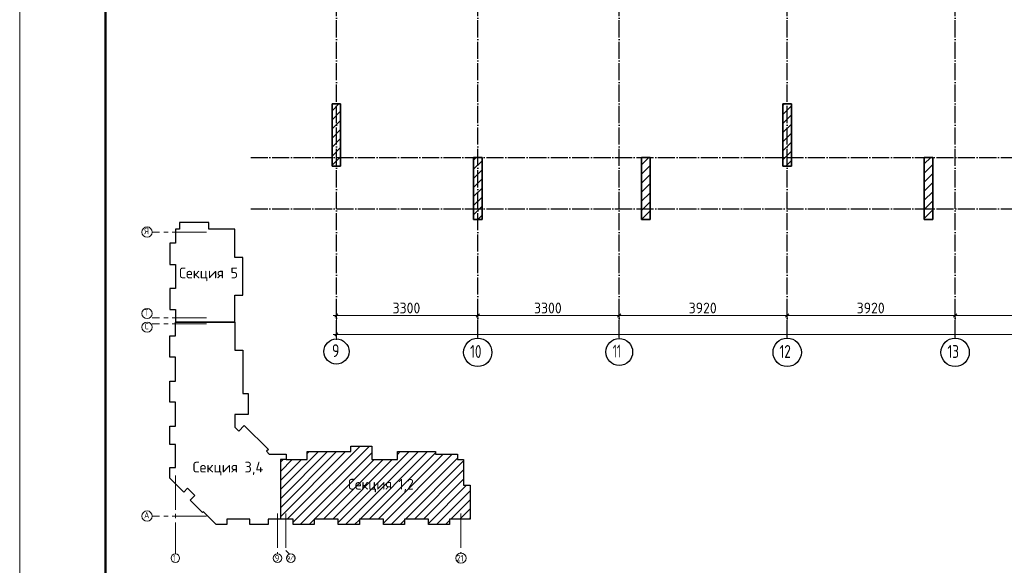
# Model space of a CAD drawing. Header units: millimetres. Extents: x -49773 to 2322955, y -3321 to 58485.
# Tile 146 of 256: x 623603 to 646580, y 14127 to 26863. Entities that reach past the tile are written whole.
import ezdxf

# ---------------------------------------------------------------- set-up
doc = ezdxf.new("R2010")
doc.units = ezdxf.units.MM
doc.linetypes.add('______11', pattern=[500, 400, -50, 0, -50])
doc.linetypes.add('______5', pattern=[1100, 800, -100, 100, -100])
for name, color, linetype, lineweight in [('Standard', 7, 'Continuous', 25), ('Размерная линия_ общее', 7, 'Continuous', 13), ('Фундамент_ общее', 7, 'Continuous', 35)]:
    doc.layers.add(name, color=color, linetype=linetype, lineweight=lineweight)
doc.layers.add('Осевая линия_ общее', color=7, linetype='______5', lineweight=13, true_color=0xa0a0a0)
doc.styles.add('ISOCPEUR', font='txt')

msp = doc.modelspace()

# ---------------------------------------------------------------- linework, layer by layer
at = {"color": 7, "linetype": 'Continuous', "lineweight": 35, "transparency": 33554687}
for p, q in [((630892.9, 24897.9), (630892.9, 23447.9)), ((631092.9, 24897.9), (630892.9, 24897.9)), ((631092.9, 23447.9), (631092.9, 24897.9)), ((641412.9, 24897.9), (641412.9, 23447.9)), ((641612.9, 24897.9), (641412.9, 24897.9)), ((641612.9, 23447.9), (641612.9, 24897.9)), ((630892.9, 23447.9), (631092.9, 23447.9)), ((634192.9, 23647.9), (634192.9, 22197.9)), ((634392.9, 23647.9), (634192.9, 23647.9)), ((634392.9, 22197.9), (634392.9, 23647.9)), ((638112.9, 23647.9), (638112.9, 22197.9)), ((638312.9, 23647.9), (638112.9, 23647.9)), ((638312.9, 22197.9), (638312.9, 23647.9)), ((641412.9, 23447.9), (641612.9, 23447.9)), ((644712.9, 23647.9), (644712.9, 22197.9)), ((644912.9, 23647.9), (644712.9, 23647.9)), ((644912.9, 22197.9), (644912.9, 23647.9)), ((634192.9, 22197.9), (634392.9, 22197.9)), ((638112.9, 22197.9), (638312.9, 22197.9)), ((644712.9, 22197.9), (644912.9, 22197.9))]:
    msp.add_line(p, q, dxfattribs=at)
at = {"color": 253, "linetype": '______11', "lineweight": 18, "true_color": 0xababab, "transparency": 33554687}
for p, q in [((630892.9, 24737.7), (631053.1, 24897.9)), ((641412.9, 24651.1), (641612.9, 24851.1)), ((630892.9, 24313.4), (631092.9, 24513.4)), ((641412.9, 24226.8), (641612.9, 24426.8)), ((630892.9, 23889.1), (631092.9, 24089.1)), ((641412.9, 23802.5), (641612.9, 24002.5)), ((630892.9, 23464.9), (631092.9, 23664.9)), ((634192.9, 23370.8), (634392.9, 23570.8)), ((638112.9, 23472.4), (638288.4, 23647.9)), ((641482.5, 23447.9), (641612.9, 23578.3)), ((644712.9, 23284.2), (644912.9, 23484.2)), ((638112.9, 23048.1), (638312.9, 23248.1)), ((634192.9, 22946.5), (634392.9, 23146.5)), ((644712.9, 22859.9), (644912.9, 23059.9)), ((638112.9, 22623.9), (638312.9, 22823.9)), ((634192.9, 22522.2), (634392.9, 22722.2)), ((644712.9, 22435.6), (644912.9, 22635.6)), ((634292.8, 22197.9), (634392.9, 22298)), ((638112.9, 22199.6), (638312.9, 22399.6)), ((644899.4, 22197.9), (644912.9, 22211.4))]:
    msp.add_line(p, q, dxfattribs=at)
at = {"color": 253, "linetype": '______5', "lineweight": 18, "true_color": 0xababab, "transparency": 33554687}
for p, q in [((641412.9, 24863.2), (641447.6, 24897.9)), ((630892.9, 24525.5), (631092.9, 24725.5)), ((641412.9, 24438.9), (641612.9, 24638.9)), ((630892.9, 24101.3), (631092.9, 24301.3)), ((641412.9, 24014.7), (641612.9, 24214.7)), ((630892.9, 23677), (631092.9, 23877)), ((641412.9, 23590.4), (641612.9, 23790.4)), ((631088.1, 23447.9), (631092.9, 23452.8)), ((634192.9, 23582.9), (634257.9, 23647.9)), ((638112.9, 23260.3), (638312.9, 23460.3)), ((644712.9, 23496.3), (644864.5, 23647.9)), ((634192.9, 23158.6), (634392.9, 23358.6)), ((644712.9, 23072), (644912.9, 23272)), ((638112.9, 22836), (638312.9, 23036)), ((634192.9, 22734.4), (634392.9, 22934.4)), ((644712.9, 22647.8), (644912.9, 22847.8)), ((638112.9, 22411.7), (638312.9, 22611.7)), ((634192.9, 22310.1), (634392.9, 22510.1)), ((644712.9, 22223.5), (644912.9, 22423.5))]:
    msp.add_line(p, q, dxfattribs=at)
at = {"layer": 'Standard', "color": 7, "linetype": '______5', "lineweight": 13, "transparency": 33554687}
for p, q in [((627964.1, 21906.2), (626694.1, 21906.2)), ((627964.1, 19905.2), (626694.1, 19905.2)), ((627964.1, 19765.2), (626694.1, 19765.2)), ((627235.1, 16225.3), (627235.1, 14395.3)), ((627964.1, 15276.2), (626694.1, 15276.2)), ((629621.1, 15335.3), (629621.1, 14395.3)), ((629811.1, 15335.3), (629811.1, 14473.3)), ((633901.1, 15335.3), (633901.1, 14395.3)), ((629895.6, 14388.8), (629811.1, 14473.3))]:
    msp.add_line(p, q, dxfattribs=at)
at = {"layer": 'Standard', "color": 7, "linetype": 'Continuous', "lineweight": 13, "transparency": 33554687}
for p, q in [((629695.1, 15902.3), (630572.9, 16780.2)), ((629695.1, 15478), (630997.2, 16780.2)), ((629695.1, 15690.2), (630785.1, 16780.2)), ((629695.1, 15265.9), (631209.3, 16780.2)), ((629847.5, 15206.2), (631550.5, 16909.2)), ((629985.1, 15131.7), (631762.6, 16909.2)), ((630314.1, 16733.4), (630360.8, 16780.2)), ((631037.1, 15123), (632694.2, 16780.2)), ((631207.4, 15081.2), (632906.4, 16780.2)), ((631329.1, 16899.9), (631338.3, 16909.2)), ((631544.5, 15206.2), (633118.5, 16780.2)), ((632418.1, 16716.1), (632482.1, 16780.2)), ((629695.1, 16326.6), (629964.7, 16596.2)), ((629695.1, 16538.7), (629752.5, 16596.2)), ((629695.1, 16114.4), (630176.8, 16596.2)), ((630146.7, 15081.2), (631819.1, 16753.5)), ((630483.8, 15206.2), (631873.8, 16596.2)), ((630696, 15206.2), (632086, 16596.2)), ((630908.1, 15206.2), (632298.1, 16596.2)), ((631756.6, 15206.2), (633304.1, 16753.6)), ((631968.8, 15206.2), (633484.8, 16722.2)), ((632089.1, 15114.3), (633696.9, 16722.2)), ((632268, 15081.2), (633816.1, 16629.2)), ((632605.2, 15206.2), (633963.1, 16564.1)), ((632817.3, 15206.2), (633963.1, 16351.9)), ((633029.4, 15206.2), (633963.1, 16139.8)), ((633141.1, 15105.7), (634033.6, 15998.2)), ((633328.7, 15081.2), (634116.1, 15868.5)), ((633665.8, 15206.2), (634116.1, 15656.4)), ((633877.9, 15206.2), (634116.1, 15444.3)), ((630358.8, 15081.2), (630477.1, 15199.4)), ((631419.5, 15081.2), (631529.1, 15190.7)), ((632480.2, 15081.2), (632581.1, 15182.1)), ((633540.8, 15081.2), (633633.1, 15173.4)), ((634090.1, 15206.2), (634116.1, 15232.1))]:
    msp.add_line(p, q, dxfattribs=at)
msp.add_lwpolyline([(623602.7, -1421.9), (683002.7, -1421.9), (683002.7, 40578.1), (623602.7, 40578.1), (623602.7, -1421.9)], close=True, dxfattribs=at)
at = {"layer": 'Standard', "color": 7, "linetype": 'Continuous', "lineweight": 50, "transparency": 33554687}
msp.add_lwpolyline([(625602.7, 40078.1), (682502.7, 40078.1), (682502.7, -921.9), (625602.7, -921.9), (625602.7, 40078.1)], close=True, dxfattribs=at)
at = {"layer": 'Standard', "color": 7, "linetype": 'Continuous', "lineweight": 13, "transparency": 33554687}
for centre, radius in [((626574.1, 21906.2), 120), ((626574.1, 20005.2), 120), ((626574.1, 19685.3), 120), ((626574.1, 15276.2), 120), ((627235.1, 14295.3), 100), ((629621.1, 14295.3), 100), ((629931.1, 14295.3), 100), ((633901.1, 14295.3), 120)]:
    msp.add_circle(centre, radius, dxfattribs=at)
at = {"layer": 'Осевая линия_ общее', "color": 253, "linetype": '______11', "lineweight": -3, "true_color": 0xa0a0a0, "transparency": 33554687}
for p, q in [((630992.9, 19447.9), (630992.9, 39647.9)), ((634292.9, 19447.9), (634292.9, 39647.9)), ((637592.9, 19447.9), (637592.9, 39647.9)), ((641512.9, 19447.9), (641512.9, 39647.9)), ((645432.9, 19447.9), (645432.9, 39647.9)), ((628992.9, 23647.9), (628992.9, 23647.9)), ((628992.9, 23647.9), (676072.9, 23647.9)), ((628992.9, 22447.9), (628992.9, 22447.9)), ((628992.9, 22447.9), (676072.9, 22447.9)), ((630992.9, 19447.9), (630992.9, 19447.9)), ((634292.9, 19447.9), (634292.9, 19447.9)), ((637592.9, 19447.9), (637592.9, 19447.9)), ((641512.9, 19447.9), (641512.9, 19447.9)), ((645432.9, 19447.9), (645432.9, 19447.9))]:
    msp.add_line(p, q, dxfattribs=at)
at = {"layer": 'Осевая линия_ общее', "color": 7, "linetype": 'Continuous', "lineweight": 25, "transparency": 33554687}
for centre, radius in [((630995.3, 19117.2), 292.4), ((634293.3, 19098.2), 330.4), ((637593.8, 19106.7), 313.4), ((641513.3, 19098.2), 330.4), ((645433.3, 19098.2), 330.4)]:
    msp.add_circle(centre, radius, dxfattribs=at)
at = {"layer": 'Размерная линия_ общее', "color": 7, "linetype": 'Continuous', "lineweight": 13, "transparency": 33554687}
for p, q in [((630955.4, 19920.8), (631030.4, 19995.8)), ((630992.9, 19958.3), (630992.9, 20083.3)), ((634255.4, 19920.8), (634330.4, 19995.8)), ((634292.9, 19958.3), (634292.9, 20083.3)), ((637555.4, 19920.8), (637630.4, 19995.8)), ((637592.9, 19958.3), (637592.9, 20083.3)), ((641475.4, 19920.8), (641550.4, 19995.8)), ((641512.9, 19958.3), (641512.9, 20083.3)), ((645395.4, 19920.8), (645470.4, 19995.8)), ((645432.9, 19958.3), (645432.9, 20083.3)), ((630992.9, 19958.3), (630917.9, 19958.3)), ((630992.9, 19958.3), (630992.9, 19833.3)), ((630992.9, 19958.3), (630992.9, 19528.2)), ((630992.9, 19958.3), (634292.9, 19958.3)), ((634292.9, 19958.3), (634292.9, 19833.3)), ((634292.9, 19958.3), (634292.9, 19417.9)), ((634292.9, 19958.3), (637592.9, 19958.3)), ((637592.9, 19958.3), (637592.9, 19833.3)), ((637592.9, 19958.3), (637592.9, 19417.9)), ((637592.9, 19958.3), (641512.9, 19958.3)), ((641512.9, 19958.3), (641512.9, 19833.3)), ((641512.9, 19958.3), (641512.9, 19417.9)), ((641512.9, 19958.3), (645432.9, 19958.3)), ((645432.9, 19958.3), (645432.9, 19833.3)), ((645432.9, 19958.3), (645432.9, 19417.9)), ((645432.9, 19958.3), (648732.9, 19958.3)), ((630955.4, 19480.7), (631030.4, 19555.7)), ((630992.9, 19518.2), (630992.9, 19643.2)), ((630992.9, 19518.2), (630917.9, 19518.2)), ((630992.9, 19518.2), (630992.9, 19393.2)), ((630992.9, 19518.2), (630992.9, 19417.9)), ((630992.9, 19518.2), (673072.9, 19518.2))]:
    msp.add_line(p, q, dxfattribs=at)
at = {"layer": 'Фундамент_ общее', "color": 7, "linetype": 'Continuous', "lineweight": 25, "transparency": 33554687}
for points in [[(628625.1, 21315.2), (628625.1, 21974.2), (628015.1, 21974.2), (628015.1, 22127.2), (627335.1, 22127.2), (627335.1, 21974.2), (627235.1, 21974.2), (627235.1, 21644.2), (627110.1, 21644.2), (627110.1, 21152.2), (627235.1, 21152.2), (627235.1, 20592.2), (627110.1, 20592.2), (627110.1, 20100.2), (627235.1, 20100.2), (627235.1, 19810.2), (628625.1, 19810.2), (628625.1, 20429.2), (628809.1, 20429.2), (628809.1, 21315.2), (628625.1, 21315.2)], [(627235.1, 19805.2), (628625.1, 19805.2), (628625.1, 19151.2), (628809.1, 19151.2), (628809.1, 18265.2), (628809.1, 18136.2), (628938.1, 18136.2), (628938.1, 17646.2), (628625.1, 17646.2), (628625.1, 17351.4), (628714.5, 17261.9), (628844.6, 17392), (629406.8, 16829.9), (629364.3, 16787.5), (629427.6, 16724.2), (629820.1, 16724.2), (629820.1, 16596.2), (629695.1, 16596.2), (629690.1, 16596.2), (629690.1, 15206.2), (629400.1, 15206.2), (629400.1, 15081.2), (628970.1, 15081.2), (628970.1, 15206.2), (628434.1, 15206.2), (628434.1, 15081.2), (628187.1, 15081.2), (627890, 15378.2), (627870.2, 15358.4), (627581.7, 15646.9), (627689.9, 15755.1), (627520.2, 15924.8), (627431.8, 15836.4), (627110.1, 16158.1), (627110.1, 16410.2), (627235.1, 16410.2), (627235.1, 16946.2), (627110.1, 16946.2), (627110.1, 17376.2), (627235.1, 17376.2), (627235.1, 17936.2), (627110.1, 17936.2), (627110.1, 18428.2), (627235.1, 18428.2), (627235.1, 18988.2), (627110.1, 18988.2), (627110.1, 19480.2), (627235.1, 19480.2), (627235.1, 19805.2)], [(629820.1, 16596.2), (630314.1, 16596.2), (630314.1, 16780.2), (631200.1, 16780.2), (631329.1, 16780.2), (631329.1, 16909.2), (631819.1, 16909.2), (631819.1, 16596.2), (632418.1, 16596.2), (632418.1, 16780.2), (633304.1, 16780.2), (633304.1, 16722.2), (633816.1, 16722.2), (633816.1, 16596.2), (633963.1, 16596.2), (633963.1, 15998.2), (634116.1, 15998.2), (634116.1, 15206.2), (633963.1, 15206.2), (633633.1, 15206.2), (633633.1, 15081.2), (633141.1, 15081.2), (633141.1, 15206.2), (632581.1, 15206.2), (632581.1, 15081.2), (632089.1, 15081.2), (632089.1, 15206.2), (631529.1, 15206.2), (631529.1, 15081.2), (631037.1, 15081.2), (631037.1, 15206.2), (630477.1, 15206.2), (630477.1, 15081.2), (629985.1, 15081.2), (629985.1, 15206.2), (629695.1, 15206.2), (629695.1, 16596.2)]]:
    msp.add_lwpolyline(points, dxfattribs=at)

# ---------------------------------------------------------------- texts
at = {"layer": 'Standard', "color": 7, "linetype": 'Continuous', "lineweight": 13, "transparency": 33554687, "attachment_point": 7, "style": 'ISOCPEUR'}
for s, insert, char_height, width in [('\\W0.80;Я', (626512.6, 21855.1), 150, 179.91), ('\\W0.80;Т', (626512.6, 19954.1), 150, 179.91), ('\\W0.78;С', (626520.1, 19634.2), 150, 163.208), ('\\W0.82;А', (626505.1, 15225.1), 150, 196.316), ('\\W0.56;1', (627186, 14218.5), 150, 116.676), ('\\W0.78;9', (629557, 14218.5), 150, 163.218), ('\\W0.83;9/1', (629838.7, 14243.9), 100, 231.174), ('\\W0.75;21', (633799.5, 14218.5), 150, 236.136)]:
    msp.add_mtext(s, dxfattribs=dict(at, insert=insert, char_height=char_height, width=width))
at = {"layer": 'Standard', "color": 7, "linetype": 'Continuous', "lineweight": 25, "transparency": 33554687, "char_height": 250, "attachment_point": 7, "style": 'ISOCPEUR'}
for s, insert, width in [('\\W0.96;Секция 5', (627323, 20758.7), 1519.735), ('\\W0.97;Секция 3,4', (627639.2, 16226.4), 1807.791), ('\\W0.94;Секция 1,2', (631267.2, 15827), 1729.179)]:
    msp.add_mtext(s, dxfattribs=dict(at, insert=insert, width=width))
at = {"layer": 'Осевая линия_ общее', "color": 7, "linetype": 'Continuous', "lineweight": 25, "transparency": 33554687, "char_height": 300, "attachment_point": 7, "style": 'ISOCPEUR'}
for s, insert, width in [('\\W0.78;9', (630890.3, 18986.7), 326.407), ('\\W0.75;10', (634113.3, 18967.7), 472.272), ('\\W0.63;11', (637443.8, 18976.2), 393.75), ('\\W0.75;12', (641333.3, 18967.7), 472.289), ('\\W0.75;13', (645253.3, 18967.7), 472.289)]:
    msp.add_mtext(s, dxfattribs=dict(at, insert=insert, width=width))
at = {"layer": 'Размерная линия_ общее', "color": 7, "linetype": 'Continuous', "lineweight": 25, "transparency": 33554687, "char_height": 250, "attachment_point": 7, "style": 'ISOCPEUR'}
for s, insert, width in [('\\W0.93;3300', (632305.4, 20008.3), 816.026), ('\\W0.93;3300', (635605.4, 20008.3), 816.019), ('\\W0.93;3920', (639215.4, 20008.3), 816.012), ('\\W0.93;3920', (643135.4, 20008.3), 816.019)]:
    msp.add_mtext(s, dxfattribs=dict(at, insert=insert, width=width))

doc.saveas('drawing.dxf')
